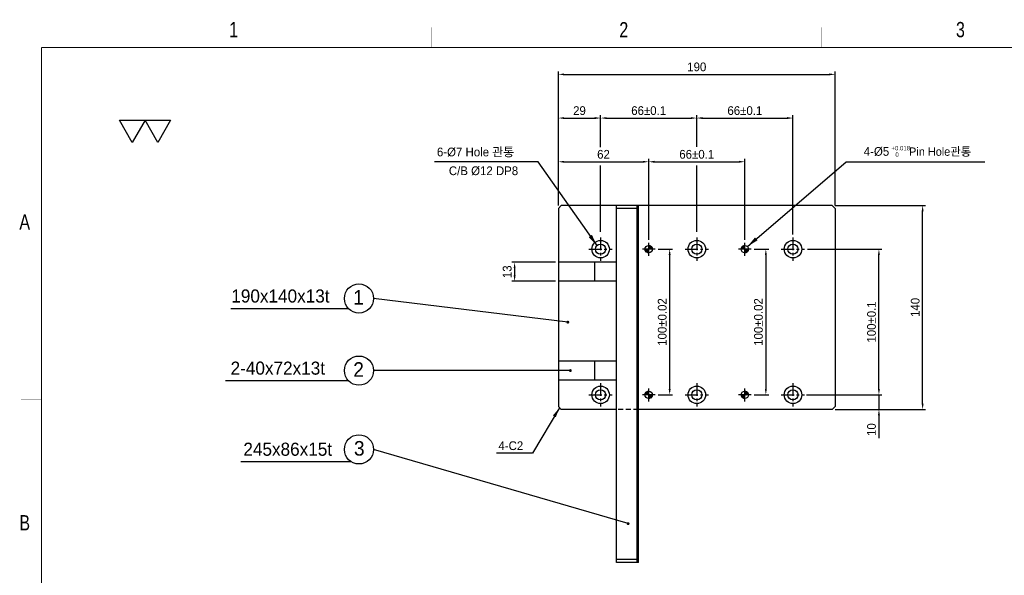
# Model space of a CAD drawing. Extents: x 2119 to 3465, y 864 to 1809.
# Tile 2 of 4: x 2119 to 2795, y 1428 to 1809. Entities that reach past the tile are written whole.
import ezdxf
from ezdxf.enums import TextEntityAlignment as Align

# ---------------------------------------------------------------- set-up
doc = ezdxf.new("R2010")
doc.units = 0
doc.header["$LTSCALE"] = 7
doc.header["$MEASUREMENT"] = 0
doc.linetypes.add('CENTER', pattern=[2, 1.25, -0.25, 0.25, -0.25])
doc.linetypes.add('DASHED', pattern=[0.75, 0.5, -0.25])
doc.layers.get('0').update_dxf_attribs({"linetype": 'CONTINUOUS'})
doc.layers.get('DEFPOINTS').update_dxf_attribs({"linetype": 'CONTINUOUS'})
for name, color, linetype in [('3', 4, 'CONTINUOUS'), ('CEN', 3, 'CENTER'), ('DIM', 4, 'CONTINUOUS'), ('DIMENSION', 4, 'CONTINUOUS'), ('HATCHLINE', 1, 'CONTINUOUS'), ('HID', 5, 'DASHED')]:
    doc.layers.add(name, color=color, linetype=linetype)
doc.styles.get("Standard").update_dxf_attribs({"font": 'Gulim.ttf'})
doc.dimstyles.new('A3', dxfattribs={"dimscale": 2, "dimtxt": 3, "dimasz": 2, "dimexe": 1, "dimexo": 1, "dimgap": 1, "dimtad": 1, "dimdec": 4, "dimdsep": 46, "dimtxsty": 'Standard', "dimcen": 2.5, "dimclrd": 4, "dimclre": 4, "dimclrt": 9, "dimazin": 2, "dimtfac": 1, "dimtdec": 4, "dimtmove": 0, "dimatfit": 3, "dimfxl": 1, "dimtolj": 1, "dimarcsym": 0})

# ---------------------------------------------------------------- blocks, each defined once
blk = doc.blocks.new('A3-DJ')
at = {"const_width": 0.2}
for points in [[(30, 269), (410, 269)], [(30, 269), (30, 10)]]:
    blk.add_lwpolyline(points, dxfattribs=at)
at = {"layer": '3', "const_width": 0.05}
for points in [[(106.5, 273), (106.5, 269)], [(183, 273), (183, 269)], [(26, 200), (30, 200)]]:
    blk.add_lwpolyline(points, dxfattribs=at)
at = {"layer": '3', "width": 0.8}
for s, p in [('1', (67.68, 272.54)), ('2', (144.18, 272.54)), ('3', (210.18, 272.54)), ('A', (26.72, 234.81)), ('B', (26.72, 175.81))]:
    blk.add_text(s, height=3, dxfattribs=at).set_placement(p, align=Align.MIDDLE)
blk = doc.blocks.new('A$C35ED56C0')
at = {"layer": 'DIM'}
for points in [[(0, 13.51), (15.6, 13.51), (7.8, 0)], [(15.6, 13.51), (31.2, 13.51), (23.4, 0)]]:
    blk.add_lwpolyline(points, close=True, dxfattribs=at)
blk = doc.blocks.new('*D48')
at = {"layer": 'DEFPOINTS', "color": 0}
for p in [(2679, 1771.86), (2489, 1679.86), (2679, 1679.86)]:
    blk.add_point(p, dxfattribs=at)
at = {"layer": 'DIMENSION', "color": 4, "lineweight": -2}
for p, q in [((2489, 1681.86), (2489, 1773.86)), ((2493, 1771.86), (2675, 1771.86)), ((2679, 1681.86), (2679, 1773.86))]:
    blk.add_line(p, q, dxfattribs=at)
at = {"layer": 'DIMENSION', "color": 4}
for points in [[(2493, 1772.52), (2493, 1771.19), (2489, 1771.86)], [(2675, 1772.52), (2675, 1771.19), (2679, 1771.86)]]:
    blk.add_solid(points, dxfattribs=at)
at = {"layer": 'DIMENSION', "color": 9, "insert": (2584, 1776.94), "char_height": 6, "attachment_point": 5}
blk.add_mtext('\\A1;190', dxfattribs=at)
blk = doc.blocks.new('*D49')
at = {"layer": 'DEFPOINTS', "color": 0}
for p in [(2650, 1741.86), (2584, 1659.86), (2650, 1659.86)]:
    blk.add_point(p, dxfattribs=at)
at = {"layer": 'DIMENSION', "color": 4, "lineweight": -2}
for p, q in [((2650, 1661.86), (2650, 1743.86)), ((2588, 1741.86), (2646, 1741.86))]:
    blk.add_line(p, q, dxfattribs=at)
at = {"layer": 'DIMENSION', "color": 4}
for points in [[(2588, 1742.52), (2588, 1741.19), (2584, 1741.86)], [(2646, 1742.52), (2646, 1741.19), (2650, 1741.86)]]:
    blk.add_solid(points, dxfattribs=at)
at = {"layer": 'DIMENSION', "color": 9, "insert": (2617, 1746.94), "char_height": 6, "attachment_point": 5}
blk.add_mtext('\\A1;66±0.1', dxfattribs=at)
blk = doc.blocks.new('*D50')
at = {"layer": 'DEFPOINTS', "color": 0}
for p in [(2584, 1741.86), (2584, 1720.1), (2518, 1659.86)]:
    blk.add_point(p, dxfattribs=at)
at = {"layer": 'DIMENSION', "color": 4, "lineweight": -2}
for p, q in [((2584, 1722.1), (2584, 1743.86)), ((2522, 1741.86), (2580, 1741.86))]:
    blk.add_line(p, q, dxfattribs=at)
at = {"layer": 'DIMENSION', "color": 4}
for points in [[(2522, 1742.52), (2522, 1741.19), (2518, 1741.86)], [(2580, 1742.52), (2580, 1741.19), (2584, 1741.86)]]:
    blk.add_solid(points, dxfattribs=at)
at = {"layer": 'DIMENSION', "color": 9, "insert": (2551, 1746.94), "char_height": 6, "attachment_point": 5}
blk.add_mtext('\\A1;66±0.1', dxfattribs=at)
blk = doc.blocks.new('*D51')
at = {"layer": 'DEFPOINTS', "color": 0}
for p in [(2518, 1741.86), (2518, 1719.79), (2489, 1679.86)]:
    blk.add_point(p, dxfattribs=at)
at = {"layer": 'DIMENSION', "color": 4, "lineweight": -2}
for p, q in [((2489, 1681.86), (2489, 1743.86)), ((2518, 1721.79), (2518, 1743.86)), ((2493, 1741.86), (2514, 1741.86))]:
    blk.add_line(p, q, dxfattribs=at)
at = {"layer": 'DIMENSION', "color": 4}
for points in [[(2493, 1742.52), (2493, 1741.19), (2489, 1741.86)], [(2514, 1742.52), (2514, 1741.19), (2518, 1741.86)]]:
    blk.add_solid(points, dxfattribs=at)
at = {"layer": 'DIMENSION', "color": 9, "insert": (2503.5, 1746.93), "char_height": 6, "attachment_point": 5}
blk.add_mtext('\\A1;29', dxfattribs=at)
blk = doc.blocks.new('*D52')
at = {"layer": 'DEFPOINTS', "color": 0}
for p in [(2617, 1711.86), (2551, 1656.36), (2617, 1656.36)]:
    blk.add_point(p, dxfattribs=at)
at = {"layer": 'DIMENSION', "color": 4, "lineweight": -2}
for p, q in [((2555, 1711.86), (2613, 1711.86)), ((2617, 1658.36), (2617, 1713.86))]:
    blk.add_line(p, q, dxfattribs=at)
at = {"layer": 'DIMENSION', "color": 4}
for points in [[(2555, 1712.52), (2555, 1711.19), (2551, 1711.86)], [(2613, 1712.52), (2613, 1711.19), (2617, 1711.86)]]:
    blk.add_solid(points, dxfattribs=at)
at = {"layer": 'DIMENSION', "color": 9, "insert": (2584, 1716.94), "char_height": 6, "attachment_point": 5}
blk.add_mtext('\\A1;66±0.1', dxfattribs=at)
blk = doc.blocks.new('*D53')
at = {"layer": 'DEFPOINTS', "color": 0}
for p in [(2489, 1642.86), (2459, 1629.86), (2489, 1629.86)]:
    blk.add_point(p, dxfattribs=at)
at = {"layer": 'DIMENSION', "color": 4, "lineweight": -2}
for p, q in [((2487, 1642.86), (2457, 1642.86)), ((2459, 1638.86), (2459, 1633.86)), ((2487, 1629.86), (2457, 1629.86))]:
    blk.add_line(p, q, dxfattribs=at)
at = {"layer": 'DIMENSION', "color": 4}
for points in [[(2458.33, 1638.86), (2459.67, 1638.86), (2459, 1642.86)], [(2458.33, 1633.86), (2459.67, 1633.86), (2459, 1629.86)]]:
    blk.add_solid(points, dxfattribs=at)
at = {"layer": 'DIMENSION', "color": 9, "insert": (2453.92, 1636.36), "char_height": 6, "attachment_point": 5, "rotation": 90}
blk.add_mtext('\\A1;13', dxfattribs=at)
blk = doc.blocks.new('*X36')
at = {"color": 0}
for p, q in [((294.87, 347.02), (297.3, 349.45)), ((294.87, 347.2), (297.13, 349.45)), ((294.87, 347.38), (296.95, 349.45)), ((294.87, 347.55), (296.77, 349.45)), ((294.87, 347.73), (296.6, 349.45)), ((294.87, 347.91), (296.42, 349.45)), ((294.87, 348.08), (296.24, 349.45)), ((294.87, 348.26), (296.07, 349.45)), ((294.87, 348.44), (295.89, 349.45)), ((294.87, 348.61), (295.71, 349.45)), ((294.87, 348.79), (295.54, 349.45)), ((294.87, 348.97), (295.36, 349.45)), ((294.87, 349.14), (295.18, 349.45)), ((294.87, 349.32), (295.01, 349.45)), ((294.98, 346.95), (297.37, 349.34)), ((295.18, 346.97), (297.36, 349.15)), ((295.39, 347.01), (297.32, 348.94)), ((295.63, 347.07), (297.26, 348.7)), ((295.91, 347.18), (297.15, 348.41)), ((296.34, 347.43), (296.9, 347.99))]:
    blk.add_line(p, q, dxfattribs=at)
blk = doc.blocks.new('*X35')
at = {"color": 0}
for p, q in [((292.37, 349.47), (294.85, 351.95)), ((292.38, 349.66), (294.67, 351.94)), ((292.41, 349.86), (294.47, 351.92)), ((292.45, 350.08), (294.24, 351.87)), ((292.53, 349.45), (294.87, 351.8)), ((292.54, 350.34), (293.98, 351.79)), ((292.69, 350.68), (293.65, 351.63)), ((292.71, 349.45), (294.87, 351.62)), ((292.88, 349.45), (294.87, 351.44)), ((293.06, 349.45), (294.87, 351.27)), ((293.24, 349.45), (294.87, 351.09)), ((293.41, 349.45), (294.87, 350.91)), ((293.59, 349.45), (294.87, 350.73)), ((293.77, 349.45), (294.87, 350.56)), ((293.94, 349.45), (294.87, 350.38)), ((294.12, 349.45), (294.87, 350.2)), ((294.3, 349.45), (294.87, 350.03)), ((294.47, 349.45), (294.87, 349.85)), ((294.65, 349.45), (294.87, 349.67)), ((294.83, 349.45), (294.87, 349.5))]:
    blk.add_line(p, q, dxfattribs=at)
blk = doc.blocks.new('*D54')
at = {"layer": 'DEFPOINTS', "color": 0}
for p in [(2551, 1711.86), (2489, 1679.86), (2551, 1656.36)]:
    blk.add_point(p, dxfattribs=at)
at = {"layer": 'DIMENSION', "color": 4, "lineweight": -2}
for p, q in [((2489, 1681.86), (2489, 1713.86)), ((2493, 1711.86), (2547, 1711.86)), ((2551, 1658.36), (2551, 1713.86))]:
    blk.add_line(p, q, dxfattribs=at)
at = {"layer": 'DIMENSION', "color": 4}
for points in [[(2493, 1712.52), (2493, 1711.19), (2489, 1711.86)], [(2547, 1712.52), (2547, 1711.19), (2551, 1711.86)]]:
    blk.add_solid(points, dxfattribs=at)
at = {"layer": 'DIMENSION', "color": 9, "insert": (2520, 1716.93), "char_height": 6, "attachment_point": 5}
blk.add_mtext('\\A1;62', dxfattribs=at)
blk = doc.blocks.new('*D55')
at = {"layer": 'DEFPOINTS', "color": 0}
for p in [(2657.3, 1551.86), (2709, 1551.86), (2677, 1541.86)]:
    blk.add_point(p, dxfattribs=at)
at = {"layer": 'DIMENSION', "color": 4, "lineweight": -2}
for p, q in [((2709, 1555.86), (2709, 1559.86)), ((2659.3, 1551.86), (2711, 1551.86)), ((2709, 1551.86), (2709, 1541.86)), ((2679, 1541.86), (2711, 1541.86)), ((2709, 1537.86), (2709, 1522.11))]:
    blk.add_line(p, q, dxfattribs=at)
at = {"layer": 'DIMENSION', "color": 4}
for points in [[(2708.33, 1555.86), (2709.67, 1555.86), (2709, 1551.86)], [(2708.33, 1537.86), (2709.67, 1537.86), (2709, 1541.86)]]:
    blk.add_solid(points, dxfattribs=at)
at = {"layer": 'DIMENSION', "color": 9, "insert": (2703.92, 1527.98), "char_height": 6, "attachment_point": 5, "rotation": 90}
blk.add_mtext('\\A1;10', dxfattribs=at)
blk = doc.blocks.new('*D56')
at = {"layer": 'DEFPOINTS', "color": 0}
for p in [(2677, 1681.86), (2739, 1681.86), (2677, 1541.86)]:
    blk.add_point(p, dxfattribs=at)
at = {"layer": 'DIMENSION', "color": 4, "lineweight": -2}
for p, q in [((2679, 1681.86), (2741, 1681.86)), ((2739, 1545.86), (2739, 1677.86)), ((2679, 1541.86), (2741, 1541.86))]:
    blk.add_line(p, q, dxfattribs=at)
at = {"layer": 'DIMENSION', "color": 4}
for points in [[(2738.33, 1677.86), (2739.67, 1677.86), (2739, 1681.86)], [(2738.33, 1545.86), (2739.67, 1545.86), (2739, 1541.86)]]:
    blk.add_solid(points, dxfattribs=at)
at = {"layer": 'DIMENSION', "color": 9, "insert": (2733.92, 1611.86), "char_height": 6, "attachment_point": 5, "rotation": 90}
blk.add_mtext('\\A1;140', dxfattribs=at)
blk = doc.blocks.new('*D57')
at = {"layer": 'DEFPOINTS', "color": 0}
for p in [(2555.4, 1651.86), (2555.4, 1551.86), (2565.4, 1551.86)]:
    blk.add_point(p, dxfattribs=at)
at = {"layer": 'DIMENSION', "color": 4, "lineweight": -2}
for p, q in [((2557.4, 1651.86), (2567.4, 1651.86)), ((2565.4, 1647.86), (2565.4, 1555.86)), ((2557.4, 1551.86), (2567.4, 1551.86))]:
    blk.add_line(p, q, dxfattribs=at)
at = {"layer": 'DIMENSION', "color": 4}
for points in [[(2564.73, 1647.86), (2566.07, 1647.86), (2565.4, 1651.86)], [(2564.73, 1555.86), (2566.07, 1555.86), (2565.4, 1551.86)]]:
    blk.add_solid(points, dxfattribs=at)
at = {"layer": 'DIMENSION', "color": 9, "insert": (2560.32, 1601.86), "char_height": 6, "attachment_point": 5, "rotation": 90}
blk.add_mtext('\\A1;100±0.02', dxfattribs=at)
blk = doc.blocks.new('*D47')
at = {"layer": 'DEFPOINTS', "color": 0}
for p in [(2658, 1651.86), (2709, 1651.86), (2658, 1551.86)]:
    blk.add_point(p, dxfattribs=at)
at = {"layer": 'DIMENSION', "color": 4, "lineweight": -2}
for p, q in [((2660, 1651.86), (2711, 1651.86)), ((2709, 1555.86), (2709, 1647.86)), ((2660, 1551.86), (2711, 1551.86))]:
    blk.add_line(p, q, dxfattribs=at)
at = {"layer": 'DIMENSION', "color": 4}
for points in [[(2708.33, 1647.86), (2709.67, 1647.86), (2709, 1651.86)], [(2708.33, 1555.86), (2709.67, 1555.86), (2709, 1551.86)]]:
    blk.add_solid(points, dxfattribs=at)
at = {"layer": 'DIMENSION', "color": 9, "insert": (2703.92, 1601.86), "char_height": 6, "attachment_point": 5, "rotation": 90}
blk.add_mtext('\\A1;100±0.1', dxfattribs=at)
blk = doc.blocks.new('*D58')
at = {"layer": 'DEFPOINTS', "color": 0}
for p in [(2621.4, 1651.86), (2621.4, 1551.86), (2631.4, 1551.86)]:
    blk.add_point(p, dxfattribs=at)
at = {"layer": 'DIMENSION', "color": 4, "lineweight": -2}
for p, q in [((2623.4, 1651.86), (2633.4, 1651.86)), ((2631.4, 1647.86), (2631.4, 1555.86)), ((2623.4, 1551.86), (2633.4, 1551.86))]:
    blk.add_line(p, q, dxfattribs=at)
at = {"layer": 'DIMENSION', "color": 4}
for points in [[(2630.73, 1647.86), (2632.07, 1647.86), (2631.4, 1651.86)], [(2630.73, 1555.86), (2632.07, 1555.86), (2631.4, 1551.86)]]:
    blk.add_solid(points, dxfattribs=at)
at = {"layer": 'DIMENSION', "color": 9, "insert": (2626.32, 1601.86), "char_height": 6, "attachment_point": 5, "rotation": 90}
blk.add_mtext('\\A1;100±0.02', dxfattribs=at)

msp = doc.modelspace()

# ---------------------------------------------------------------- linework, layer by layer
for p, q in [((2491.00081, 1681.85738), (2489.00081, 1679.85738)), ((2489.00081, 1679.85738), (2489.00081, 1543.85738)), ((2677.00081, 1681.85738), (2491.00081, 1681.85738)), ((2529.00081, 1436.85738), (2529.00081, 1681.85738)), ((2543.00081, 1679.85738), (2529.00081, 1679.85738)), ((2543.00081, 1436.85738), (2543.00081, 1681.85738)), ((2544.00081, 1436.85738), (2544.00081, 1681.85738)), ((2677.00081, 1681.85738), (2679.00081, 1679.85738)), ((2679.00081, 1679.85738), (2679.00081, 1543.85738)), ((2529.00081, 1642.85738), (2489.00081, 1642.85738)), ((2514.00081, 1629.85738), (2514.00081, 1642.85738)), ((2529.00081, 1629.85738), (2489.00081, 1629.85738)), ((2529.00081, 1574.85738), (2489.00081, 1574.85738)), ((2514.00081, 1561.85738), (2514.00081, 1574.85738)), ((2529.00081, 1561.85738), (2489.00081, 1561.85738)), ((2489.00081, 1543.85738), (2491.00081, 1541.85738)), ((2529.00081, 1541.85738), (2491.00081, 1541.85738)), ((2677.00081, 1541.85738), (2544.00081, 1541.85738)), ((2677.00081, 1541.85738), (2679.00081, 1543.85738)), ((2543.00081, 1438.85738), (2529.00081, 1438.85738)), ((2544.00081, 1436.85738), (2529.00081, 1436.85738))]:
    msp.add_line(p, q)
for centre, radius in [((2518.00081, 1651.85738), 6), ((2584.00081, 1651.85738), 6), ((2650.00081, 1651.85738), 6), ((2518.00081, 1651.85738), 3.5), ((2551.00081, 1651.85738), 2.5), ((2584.00081, 1651.85738), 3.5), ((2617.00081, 1651.85738), 2.5), ((2650.00081, 1651.85738), 3.5), ((2518.00081, 1551.85738), 6), ((2518.00081, 1551.85738), 3.5), ((2551.00081, 1551.85738), 2.5), ((2584.00081, 1551.85738), 6), ((2584.00081, 1551.85738), 3.5), ((2617.00081, 1551.85738), 2.5), ((2650.00081, 1551.85738), 6), ((2650.00081, 1551.85738), 3.5)]:
    msp.add_circle(centre, radius)
at = {"layer": 'CEN', "linetype": 'CENTER'}
for p, q in [((2518.00081, 1659.85738), (2518.00081, 1643.85738)), ((2551.00081, 1647.35738), (2551.00081, 1656.35738)), ((2584.00081, 1659.85738), (2584.00081, 1643.85738)), ((2617.00081, 1647.35738), (2617.00081, 1656.35738)), ((2650.00081, 1659.85738), (2650.00081, 1643.85738)), ((2510.00081, 1651.85738), (2526.00081, 1651.85738)), ((2576.00081, 1651.85738), (2592.00081, 1651.85738)), ((2642.00081, 1651.85738), (2658.00081, 1651.85738)), ((2518.00081, 1559.85738), (2518.00081, 1543.85738)), ((2551.00081, 1547.35738), (2551.00081, 1556.35738)), ((2584.00081, 1559.85738), (2584.00081, 1543.85738)), ((2617.00081, 1547.35738), (2617.00081, 1556.35738)), ((2650.00081, 1559.85738), (2650.00081, 1543.85738)), ((2510.00081, 1551.85738), (2526.00081, 1551.85738)), ((2576.00081, 1551.85738), (2592.00081, 1551.85738)), ((2642.00081, 1551.85738), (2658.00081, 1551.85738))]:
    msp.add_line(p, q, dxfattribs=at)
at = {"layer": 'CEN'}
for p, q in [((2555.39991, 1651.85738), (2546.50081, 1651.85738)), ((2621.39991, 1651.85738), (2612.50081, 1651.85738)), ((2555.39991, 1551.85738), (2546.50081, 1551.85738)), ((2621.39991, 1551.85738), (2612.50081, 1551.85738))]:
    msp.add_line(p, q, dxfattribs=at)
at = {"layer": 'DIMENSION'}
for p, q in [((2518.00081, 1663.85738), (2518.00081, 1709.34582)), ((2584.00081, 1663.85738), (2584.00081, 1709.34582)), ((2345.14678, 1610.92225), (2264.20346, 1610.92225)), ((2345.10647, 1561.42037), (2260.63793, 1561.42037)), ((2347.14099, 1505.75139), (2271.15998, 1505.75139))]:
    msp.add_line(p, q, dxfattribs=at)
for centre in [(2352.1792, 1618.03175), (2352.1792, 1568.48977), (2352.1792, 1514.38947)]:
    msp.add_circle(centre, 10, dxfattribs=at)
at = {"layer": 'HID'}
msp.add_line((2544.00081, 1541.85738), (2529.00081, 1541.85738), dxfattribs=at)

# ---------------------------------------------------------------- block references
at = {"xscale": 3.5, "yscale": 3.5, "zscale": 3.5}
msp.add_blockref('A3-DJ', (2029.29305, 848.6998), dxfattribs=at)
at = {"layer": 'DIMENSION', "xscale": 1.119999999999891, "yscale": 1.119999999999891, "zscale": 1.119999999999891}
msp.add_blockref('A$C35ED56C0', (2187.91061, 1725.188), dxfattribs=at)
at = {"layer": 'HATCHLINE', "xscale": -1}
for name in ['*X36', '*X35']:
    msp.add_blockref(name, (2845.87414, 1302.40501), dxfattribs=at)
at = {"layer": 'HATCHLINE'}
for name in ['*X35', '*X36']:
    msp.add_blockref(name, (2322.12747, 1302.40501), dxfattribs=at)
at = {"layer": 'HATCHLINE', "rotation": 180}
for name in ['*X36', '*X35']:
    msp.add_blockref(name, (2845.87414, 1901.30974), dxfattribs=at)
at = {"layer": 'HATCHLINE', "xscale": -1, "rotation": 180}
for name in ['*X36', '*X35']:
    msp.add_blockref(name, (2322.12747, 1901.30974), dxfattribs=at)

# ---------------------------------------------------------------- texts
at = {"layer": 'DIMENSION', "color": 9}
for s, p in [('+0.018', (2717.60888, 1719.68349)), ('0', (2720.29588, 1715.27849))]:
    msp.add_text(s, height=3, dxfattribs=at).set_placement(p)
at = {"layer": 'DIMENSION'}
for s, p in [('1', (2348.28649, 1613.81066)), ('2', (2348.28549, 1564.23244)), ('3', (2348.76049, 1510.13215))]:
    msp.add_text(s, height=10, dxfattribs=at).set_placement(p)
at = {"layer": 'DIMENSION', "color": 9, "attachment_point": 4}
for s, insert, char_height in [('\\A1;6-%%c7 Hole 관통', (2405.68589, 1718.2459), 6), ('4-%%C5{\\H0.4762x;   \\H2x;     Pin Hole관통}', (2698.59022, 1718.6583), 6), ('C/B %%C12 DP8', (2413.87524, 1705.56711), 6), ('{\\C9;190x140x13t}', (2264.56898, 1619.62818), 9), ('2-40x72x13t', (2264.10013, 1570.12629), 9), ('245x86x15t', (2272.85591, 1514.45732), 9), ('4-C2', (2447.90528, 1516.89503), 6)]:
    msp.add_mtext(s, dxfattribs=dict(at, insert=insert, char_height=char_height))

# ---------------------------------------------------------------- dimensions: what is measured, and where the dimension line sits
at = {"layer": 'DIMENSION'}
for base, p2, picture, middle in [((2679.00081, 1771.85738), (2679.00081, 1679.85738), '*D48', (2584.00081, 1776.94126)), ((2518.00081, 1741.85738), (2518.00081, 1719.793), '*D51', (2503.50081, 1746.93328)), ((2551.00081, 1711.85738), (2551.00081, 1656.35738), '*D54', (2520.00081, 1716.93328))]:
    dim = msp.add_linear_dim(base=base, p1=(2489.00081, 1679.85738), p2=p2, dimstyle='A3', dxfattribs=at)
    dim.commit()
    dim.dimension.update_dxf_attribs({"geometry": picture, "text_midpoint": middle})
for base, p1, p2, picture, middle in [((2584.00081, 1741.85738), (2518.00081, 1659.85738), (2584.00081, 1720.096), '*D50', (2551.00081, 1746.94126)), ((2650.00081, 1741.85738), (2584.00081, 1659.85738), (2650.00081, 1659.85738), '*D49', (2617.00081, 1746.94126)), ((2617.00081, 1711.85738), (2551.00081, 1656.35738), (2617.00081, 1656.35738), '*D52', (2584.00081, 1716.94126))]:
    dim = msp.add_linear_dim(base=base, p1=p1, p2=p2, dimstyle='A3', override={"dimscale": 2, "dimtxt": 3, "dimtxsty": 'Standard', "dimse1": 1, "dimclrt": 9, "dimtol": 1, "dimtp": 0.1, "dimtm": 0.1}, dxfattribs=at)
    dim.commit()
    dim.dimension.update_dxf_attribs({"geometry": picture, "text_midpoint": middle})
for base, p1, p2, picture, middle in [((2739.00081, 1681.85738), (2677.00081, 1541.85738), (2677.00081, 1681.85738), '*D56', (2733.91692, 1611.85738)), ((2459.00081, 1629.85738), (2489.00081, 1642.85738), (2489.00081, 1629.85738), '*D53', (2453.91692, 1636.35738))]:
    dim = msp.add_linear_dim(base=base, p1=p1, p2=p2, angle=90, dimstyle='A3', dxfattribs=at)
    dim.commit()
    dim.dimension.update_dxf_attribs({"geometry": picture, "text_midpoint": middle})
for base, p1, p2, angle, override, picture, middle in [((2565.39991, 1551.85738), (2555.39991, 1651.85738), (2555.39991, 1551.85738), 90, {"dimscale": 2, "dimtxt": 3, "dimtxsty": 'Standard', "dimse1": 0, "dimclrt": 9, "dimtol": 1, "dimtp": 0.02, "dimtm": 0.02}, '*D57', (2560.31603, 1601.85738)), ((2631.39991, 1551.85738), (2621.39991, 1651.85738), (2621.39991, 1551.85738), 90, {"dimscale": 2, "dimtxt": 3, "dimtxsty": 'Standard', "dimse1": 0, "dimclrt": 9, "dimtol": 1, "dimtp": 0.02, "dimtm": 0.02}, '*D58', (2626.31603, 1601.85738)), ((2709.00081, 1651.85738), (2658.00081, 1551.85738), (2658.00081, 1651.85738), 270, {"dimscale": 2, "dimtxt": 3, "dimgap": 1, "dimtol": 1, "dimlim": 0, "dimtp": 0.1, "dimtm": 0.1}, '*D47', (2703.91692, 1601.85738)), ((2709.00081, 1551.85738), (2677.00081, 1541.85738), (2657.29653, 1551.85738), 90, {"dimjust": 1}, '*D55', (2703.91692, 1527.98254))]:
    dim = msp.add_linear_dim(base=base, p1=p1, p2=p2, angle=angle, dimstyle='A3', override=override, dxfattribs=at)
    dim.commit()
    dim.dimension.update_dxf_attribs({"geometry": picture, "text_midpoint": middle})

# ---------------------------------------------------------------- leaders
at = {"layer": 'DIMENSION', "annotation_type": 0, "has_hookline": 1}
for points, hookline_direction, text_width in [([(2515.55834, 1654.36423), (2475.06538, 1711.85738), (2467.06538, 1711.85738)], 1, 59.01731), ([(2618.73738, 1653.6558), (2686.59022, 1711.85738), (2694.59022, 1711.85738)], 0, 82.99839)]:
    msp.add_leader(points, dimstyle='A3', override={"dimscale": 4, "dimtxt": 2.5, "dimtxsty": 'Standard', "dimclrt": 9}, dxfattribs=dict(at, hookline_direction=hookline_direction, text_width=text_width))
at = {"layer": 'DIMENSION'}
for points, override in [([(2495.514, 1601.7507), (2362.1792, 1618.03175)], {"dimscale": 4, "dimtxt": 2.5, "dimtxsty": 'Standard', "dimclrt": 9, "dimldrblk": 'DOTSMALL'}), ([(2497.26533, 1568.48977), (2362.1792, 1568.48977)], {"dimscale": 4, "dimtxt": 2.5, "dimtxsty": 'Standard', "dimclrt": 9, "dimldrblk": 'DOTSMALL'}), ([(2489.82214, 1543.03604), (2471.22564, 1511.85738), (2446.45977, 1511.85738)], {"dimscale": 3.5, "dimtxt": 2.5, "dimgap": 1, "dimtad": 0, "dimtxsty": 'Standard', "dimclrt": 9}), ([(2536.873, 1463.43), (2362.1792, 1514.38947)], {"dimscale": 4, "dimtxt": 2.5, "dimtxsty": 'Standard', "dimclrt": 9, "dimldrblk": 'DOTSMALL'})]:
    msp.add_leader(points, dimstyle='A3', override=override, dxfattribs=at)

doc.saveas('drawing.dxf')
